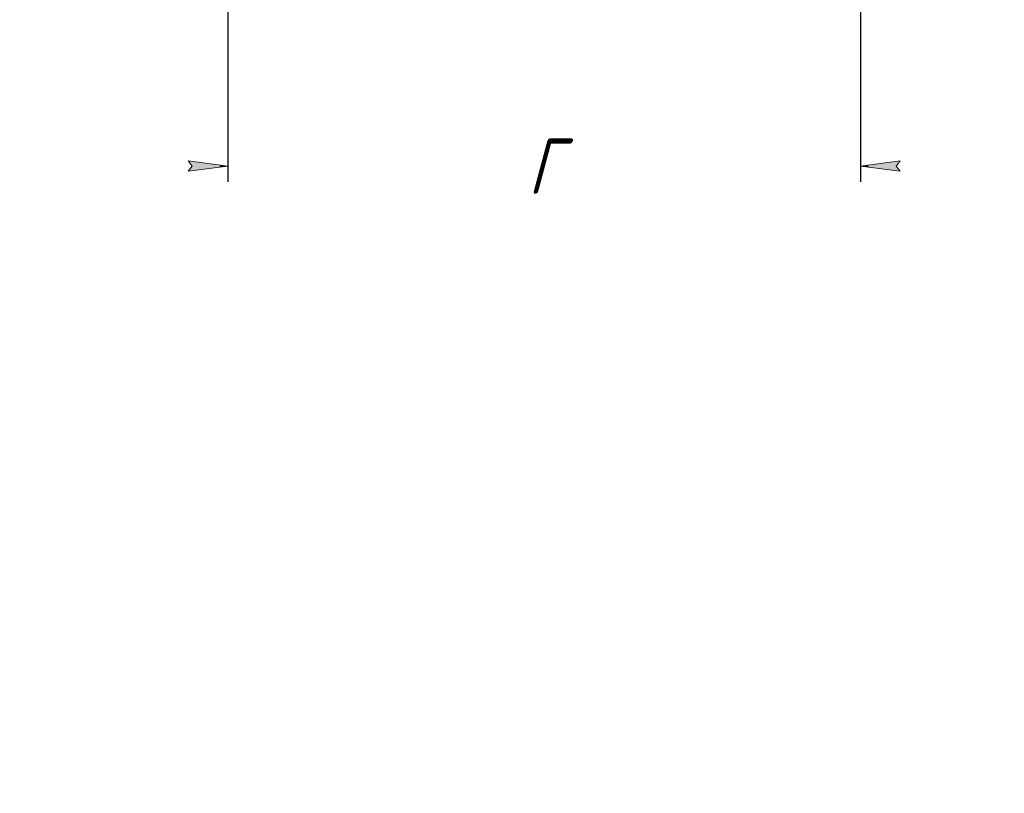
# Model space of a CAD drawing. Header units: millimetres. Extents: x 0 to 297, y 0 to 420.
# Tile 2 of 24: x 173 to 297, y 0 to 98. Entities that reach past the tile are written whole.
import ezdxf

# ---------------------------------------------------------------- set-up
doc = ezdxf.new("R2010")
doc.units = ezdxf.units.MM
doc.linetypes.add('K5LT_THIN', pattern=[0])
doc.layers.add('Системный слой', color=7, linetype='Continuous')
doc.styles.add('KDIMTEXTSTYLE', font='GOST_AU.SHX', dxfattribs={"width": 0.96, "oblique": 15, "height": 5})
doc.dimstyles.new('KDIMSTYLE (1.00)', dxfattribs={"dimtxt": 5, "dimasz": 1, "dimexe": 2, "dimexo": 0, "dimgap": 1, "dimtad": 1, "dimtxsty": 'KDIMTEXTSTYLE', "dimsah": 1, "dimcen": 0, "dimdle": 1, "dimadec": 0, "dimazin": 0, "dimtfac": 0.667, "dimtmove": 0, "dimatfit": 3, "dimfxl": 1, "dimtvp": 1, "dimtolj": 1, "dimtzin": 0, "dimarcsym": 0})

# ---------------------------------------------------------------- blocks, each defined once
blk = doc.blocks.new('KDIMARROW_01')
at = {"layer": 'Системный слой'}
blk.add_hatch(color=0, dxfattribs=at).paths.add_polyline_path([(-5, -0.6582624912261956), (0, 0), (-5, 0.658262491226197), (-4.5, 5.51091059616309e-16)])
at = {"layer": 'Системный слой', "color": 0, "linetype": 'K5LT_THIN', "lineweight": 18}
for p, q in [((-4.5, 5.51091059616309e-16), (-5, 0.658262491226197)), ((-5, 0.658262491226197), (0, 0)), ((0, 0), (-5, -0.6582624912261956)), ((-5, -0.6582624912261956), (-4.5, 5.51091059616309e-16)), ((0, 0), (-1, 0))]:
    blk.add_line(p, q, dxfattribs=at)

msp = doc.modelspace()

# ---------------------------------------------------------------- dimensions: what is measured, and where the dimension line sits
at = {"layer": 'Системный слой', "color": 7}
msp.add_linear_dim(base=(198.819093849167, 79.36864568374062), p1=(278.819093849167, 100.3298093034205), p2=(198.819093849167, 100.3298093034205), location=(238.819093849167, 79.36864568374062), text='\\H7.0;\\W0.965;\\Q15;\\H7.0;\\W0.965;\\Q15;\\Q15;Г\\Q15;\\H5.00;', dimstyle='KDIMSTYLE (1.00)', override={"dimexo": 0, "dimblk1": 'KDIMARROW_01', "dimblk2": 'KDIMARROW_01', "dimse1": 0, "dimse2": 0, "dimclrt": 7, "dimtolj": 1}, dxfattribs=at).render()

doc.saveas('drawing.dxf')
